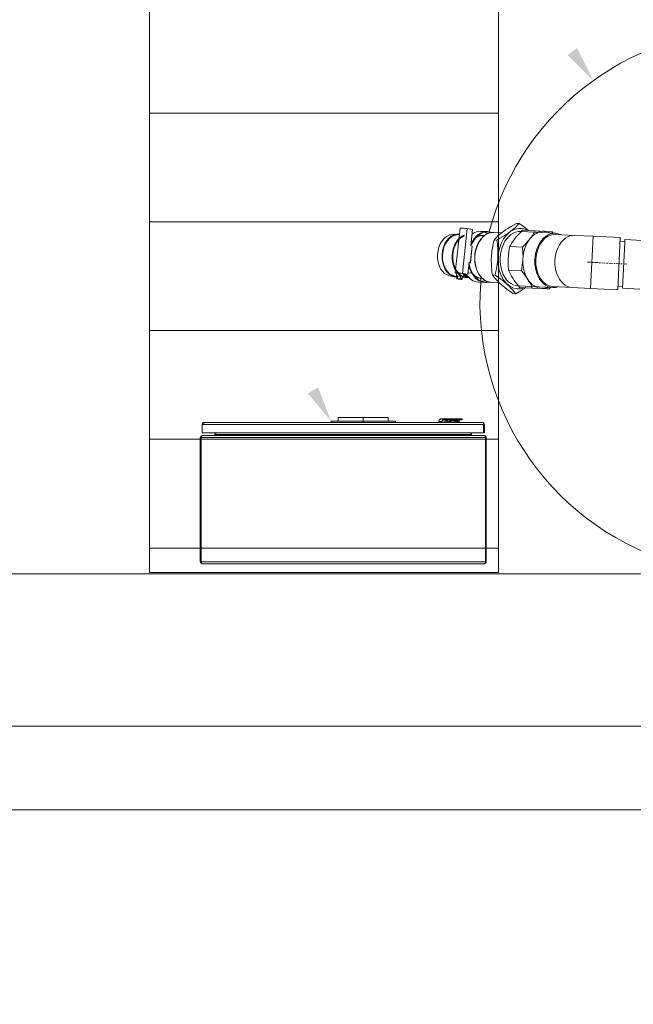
# Model space of a CAD drawing. Header units: millimetres. Extents: x -70269 to 35056, y -51814 to 48966.
# Tile 161 of 220: x -30393 to -29535, y 27938 to 29315. Entities that reach past the tile are written whole.
import ezdxf

# ---------------------------------------------------------------- set-up
doc = ezdxf.new("R2010")
doc.units = ezdxf.units.MM
doc.linetypes.add('DASHDOT', pattern=[1, 0.5, -0.25, 0, -0.25])
doc.linetypes.add('Przerywana', pattern=[48, 24, -24])
for name, color, linetype, lineweight, true_color in [('00 - nowa technologia myjni_Nr_pióra__246', 7, 'Continuous', 20, 0x1db3b3), ('00 - nowa technologia myjni_Nr_pióra__95', 7, 'Continuous', 20, 0x7c7c7c), ('103-Z Zakres opracowania_Nr_pióra__95', 7, 'Continuous', 140, 0x7c7c7c), ('420-K Ściany_Nr_pióra__95', 7, 'Continuous', 20, 0x7c7c7c), ('510-I Elektryczne_Nr_pióra__172', 7, 'Continuous', 20, 0x663200), ('Nowe_460 - Stropy_Nr_pióra__95', 7, 'Continuous', 13, 0x7c7c7c)]:
    doc.layers.add(name, color=color, linetype=linetype, lineweight=lineweight, true_color=true_color)
doc.layers.add('201-A Ppoż_Nr_pióra__31', color=1, linetype='Continuous', lineweight=30)
doc.layers.add('XREF', color=8, linetype='Continuous', lineweight=9)
doc.linetypes.add('PPOZ REI 60', pattern='A,0,[1,A.01 RZUT PARTERU1.Shx,S=1.984127,R=0,X=0,Y=0],-400,0', length=400)

# ---------------------------------------------------------------- blocks, each defined once
blk = doc.blocks.new('parter 2025.10.15')
at = {"layer": '00 - nowa technologia myjni_Nr_pióra__246', "linetype": 'Continuous', "lineweight": 5}
for points in [[(884.69, 2383.25), (883.34, 2382.27), (886.94, 2378.7)], [(848.46, 2335.84), (847.02, 2335), (850.27, 2331.11)]]:
    blk.add_hatch(color=8, dxfattribs=at).paths.add_polyline_path(points)
at = {"layer": '510-I Elektryczne_Nr_pióra__172', "linetype": 'Continuous', "lineweight": 5}
h = blk.add_hatch(dxfattribs=at)
h.set_pattern_fill('Deska_Podłoga_0001', color=8, style=0, pattern_type=2)
h.set_pattern_definition([(0, (0, 0), (0, 15.2), [])])
h.paths.add_polyline_path([(873.67, 2713.49), (824.88, 2713.49), (824.88, 2309.97), (873.67, 2309.97)])
at = {"layer": '00 - nowa technologia myjni_Nr_pióra__95', "color": 8, "linetype": 'Continuous', "lineweight": 5}
for p, q in [((876.21, 2358.75), (876.59, 2358.73)), ((867.64, 2351.84), (868.31, 2358.09)), ((868.65, 2351.77), (869.32, 2358.02)), ((870.06, 2357.92), (869.32, 2358.02)), ((870.06, 2357.92), (869.81, 2355.6)), ((872.16, 2357.6), (871.24, 2357.64)), ((873.04, 2357.5), (874.15, 2357.44)), ((881.67, 2357.37), (876.8, 2357.61)), ((877.05, 2357.8), (878.83, 2357.71)), ((878.83, 2357.71), (880.13, 2357.64)), ((880.13, 2357.64), (881.17, 2357.59)), ((867.16, 2357.18), (867.86, 2357.25)), ((867.86, 2357.15), (868.21, 2357.18)), ((870.51, 2356.79), (870.53, 2356.75)), ((870.62, 2356.9), (871.18, 2357.03)), ((871.73, 2357.07), (871.61, 2357.07)), ((873.08, 2356.45), (873.46, 2356.43)), ((884.35, 2357.08), (881.67, 2357.22)), ((884.35, 2357.08), (886.94, 2356.95)), ((886.75, 2353.31), (886.94, 2356.95)), ((890.73, 2356.76), (886.94, 2356.95)), ((890.73, 2356.76), (890.36, 2349.47)), ((891.35, 2356.23), (890.71, 2356.26)), ((891.03, 2349.69), (891.35, 2356.06)), ((891.35, 2356.06), (891.37, 2356.48)), ((893.81, 2356.36), (891.37, 2356.48)), ((869.74, 2353.26), (869.99, 2355.58)), ((869.79, 2353.25), (870.03, 2355.57)), ((869.99, 2355.58), (869.81, 2355.6)), ((875.27, 2355.54), (877.05, 2355.45)), ((869.39, 2351.66), (869.57, 2353.29)), ((869.56, 2353.27), (869.72, 2353.26)), ((869.56, 2353.26), (869.76, 2353.25)), ((869.74, 2353.26), (869.57, 2353.29)), ((869.71, 2353.26), (869.57, 2353.28)), ((869.72, 2353.26), (869.72, 2353.26)), ((886.57, 2349.66), (886.75, 2353.31)), ((867.72, 2351.81), (867.87, 2351.78)), ((867.88, 2351.81), (867.83, 2351.42)), ((869.93, 2351.81), (869.41, 2351.84)), ((869.93, 2351.81), (869.96, 2351.84)), ((875.11, 2352.23), (876.89, 2352.14)), ((866.87, 2351.42), (867.56, 2351.28)), ((867.57, 2351.38), (867.89, 2351.32)), ((867.9, 2351.4), (867.86, 2351.02)), ((867.86, 2351.02), (867.87, 2351.01)), ((867.91, 2351), (867.87, 2351.01)), ((868, 2351.42), (867.9, 2351.4)), ((868, 2351.42), (867.96, 2351.03)), ((868.06, 2350.99), (867.96, 2350.99)), ((868.39, 2351.38), (868, 2351.42)), ((868.04, 2350.98), (868.04, 2350.99)), ((868.14, 2350.97), (868.04, 2350.98)), ((868.04, 2350.98), (868.04, 2350.98)), ((868.06, 2351), (868.16, 2350.98)), ((868.15, 2350.99), (868.06, 2351)), ((868.16, 2350.98), (868.06, 2350.99)), ((868.24, 2350.97), (868.14, 2350.97)), ((868.15, 2351), (868.15, 2351)), ((868.15, 2350.99), (868.24, 2350.98)), ((868.16, 2350.99), (868.16, 2350.98)), ((868.24, 2350.98), (868.24, 2350.97)), ((868.34, 2350.97), (868.24, 2350.98)), ((868.24, 2350.97), (868.34, 2350.95)), ((868.33, 2350.97), (868.33, 2350.96)), ((868.33, 2350.96), (868.43, 2350.95)), ((868.43, 2350.96), (868.33, 2350.96)), ((868.34, 2350.94), (868.33, 2350.94)), ((868.44, 2350.97), (868.34, 2350.97)), ((868.34, 2350.95), (868.34, 2350.96)), ((868.43, 2350.95), (868.34, 2350.95)), ((868.39, 2351.38), (868.35, 2350.99)), ((868.67, 2351.33), (868.39, 2351.38)), ((868.53, 2350.95), (868.43, 2350.96)), ((868.44, 2350.97), (868.45, 2350.97)), ((868.45, 2350.97), (868.46, 2351.13)), ((868.55, 2351.11), (868.46, 2351.13)), ((868.46, 2351.12), (868.55, 2351.11)), ((868.53, 2350.95), (868.55, 2351.11)), ((868.53, 2350.95), (868.53, 2350.95)), ((868.57, 2350.93), (868.58, 2350.93)), ((868.57, 2350.93), (868.57, 2350.93)), ((868.67, 2351.33), (868.63, 2350.95)), ((869.39, 2351.66), (868.65, 2351.77)), ((868.67, 2351.27), (868.97, 2351.21)), ((868.78, 2351.72), (868.74, 2351.32)), ((868.81, 2351.69), (868.78, 2351.69)), ((869.39, 2351.66), (868.81, 2351.69)), ((868.99, 2351.31), (869.53, 2351.21)), ((870.34, 2351.35), (870.88, 2351.16)), ((871.8, 2350.5), (870.88, 2350.55)), ((871.43, 2351.07), (871.3, 2351.08)), ((872.69, 2350.51), (873.8, 2350.45)), ((872.84, 2351.55), (873.22, 2351.53)), ((876.42, 2350.02), (881.29, 2349.78)), ((876.65, 2349.81), (878.42, 2349.72)), ((879.73, 2349.65), (878.42, 2349.72)), ((881.3, 2349.93), (883.98, 2349.79)), ((883.98, 2349.79), (886.57, 2349.66)), ((886.57, 2349.66), (890.36, 2349.47)), ((891.04, 2349.94), (890.39, 2349.97)), ((893.47, 2349.56), (891.03, 2349.69)), ((875.71, 2348.95), (876.1, 2348.93)), ((851.27, 2331.61), (851.27, 2331.11)), ((851.27, 2331.61), (851.47, 2331.61)), ((852.11, 2331.61), (851.47, 2331.61)), ((852.11, 2331.61), (854.13, 2331.61)), ((854.77, 2331.61), (854.13, 2331.61)), ((855.41, 2331.61), (854.77, 2331.61)), ((855.41, 2331.61), (857.43, 2331.61)), ((858.07, 2331.61), (857.43, 2331.61)), ((858.07, 2331.61), (858.27, 2331.61)), ((858.27, 2331.61), (858.27, 2331.11)), ((866.99, 2331.46), (865.75, 2331.46)), ((865.81, 2331.19), (865.81, 2331.18)), ((865.81, 2331.18), (865.81, 2331.19)), ((865.81, 2331.18), (865.81, 2331.18)), ((865.81, 2330.91), (865.81, 2331.18)), ((865.97, 2331.34), (865.97, 2331.34)), ((866.28, 2331.32), (866.38, 2331.32)), ((867.11, 2331.26), (866.95, 2331.24)), ((866.95, 2331.23), (866.95, 2331.24)), ((866.97, 2331.23), (867.21, 2331.21)), ((866.99, 2331.46), (866.99, 2331.3)), ((868.4, 2331.46), (866.99, 2331.46)), ((868.01, 2331.3), (866.99, 2331.3)), ((867.03, 2331.22), (867.03, 2331.24)), ((867.04, 2331.25), (867.15, 2331.26)), ((867.15, 2331.23), (867.05, 2331.24)), ((867.05, 2331.22), (867.05, 2331.24)), ((867.11, 2331.25), (867.11, 2331.26)), ((867.15, 2331.26), (867.28, 2331.25)), ((867.18, 2331.25), (867.15, 2331.24)), ((867.15, 2331.24), (867.17, 2331.24)), ((867.15, 2331.24), (867.15, 2331.24)), ((867.15, 2331.22), (867.15, 2331.23)), ((867.32, 2331.26), (867.17, 2331.27)), ((867.17, 2331.25), (867.17, 2331.27)), ((867.18, 2331.25), (867.23, 2331.24)), ((867.18, 2331.25), (867.18, 2331.24)), ((867.2, 2331.24), (867.23, 2331.24)), ((867.25, 2331.27), (867.4, 2331.26)), ((867.28, 2331.25), (867.33, 2331.25)), ((867.41, 2331.25), (867.28, 2331.23)), ((867.28, 2331.22), (867.28, 2331.23)), ((867.29, 2331.21), (867.4, 2331.22)), ((867.29, 2331.21), (867.53, 2331.19)), ((867.32, 2331.26), (867.32, 2331.25)), ((867.38, 2331.26), (867.38, 2331.26)), ((867.4, 2331.2), (867.4, 2331.22)), ((867.41, 2331.24), (867.41, 2331.25)), ((867.48, 2331.21), (867.41, 2331.21)), ((867.41, 2331.2), (867.41, 2331.21)), ((867.48, 2331.25), (867.43, 2331.25)), ((867.47, 2331.25), (867.43, 2331.25)), ((867.43, 2331.24), (867.43, 2331.25)), ((867.43, 2331.25), (867.43, 2331.25)), ((867.57, 2331.24), (867.45, 2331.22)), ((867.45, 2331.22), (867.49, 2331.22)), ((867.45, 2331.22), (867.45, 2331.22)), ((867.47, 2331.24), (867.47, 2331.25)), ((867.48, 2331.25), (867.6, 2331.25)), ((867.48, 2331.19), (867.48, 2331.21)), ((867.51, 2331.22), (867.63, 2331.23)), ((867.55, 2331.19), (867.59, 2331.2)), ((867.55, 2331.19), (867.55, 2331.19)), ((867.64, 2331.19), (867.55, 2331.19)), ((867.57, 2331.23), (867.57, 2331.24)), ((867.73, 2331.23), (867.58, 2331.21)), ((867.58, 2331.2), (867.58, 2331.21)), ((867.59, 2331.24), (867.63, 2331.24)), ((867.59, 2331.23), (867.59, 2331.24)), ((867.59, 2331.2), (867.67, 2331.19)), ((867.61, 2331.24), (867.61, 2331.24)), ((867.61, 2331.2), (867.79, 2331.22)), ((867.7, 2331.19), (867.61, 2331.2)), ((867.61, 2331.2), (867.61, 2331.2)), ((867.63, 2331.23), (867.63, 2331.24)), ((867.64, 2331.19), (867.64, 2331.19)), ((867.64, 2331.19), (867.67, 2331.19)), ((867.65, 2331.24), (867.73, 2331.24)), ((867.67, 2331.19), (867.67, 2331.19)), ((867.89, 2331.22), (867.7, 2331.19)), ((867.7, 2331.19), (867.7, 2331.19)), ((867.79, 2331.23), (867.73, 2331.23)), ((867.73, 2331.21), (867.73, 2331.23)), ((867.78, 2331.23), (867.74, 2331.23)), ((867.75, 2331.23), (867.75, 2331.23)), ((867.78, 2331.23), (867.88, 2331.23)), ((867.79, 2331.22), (867.79, 2331.23)), ((867.8, 2331.19), (867.95, 2331.21)), ((867.89, 2331.21), (867.89, 2331.22)), ((867.91, 2331.21), (867.91, 2331.22)), ((867.93, 2331.21), (867.93, 2331.23)), ((868.01, 2331.3), (868.01, 2331.2)), ((868.3, 2331.3), (868.04, 2331.3)), ((868.17, 2331.22), (868.17, 2331.05)), ((868.17, 2331.18), (868.17, 2331.18)), ((868.3, 2331.3), (868.57, 2331.3)), ((868.57, 2331.3), (868.3, 2331.3)), ((868.39, 2331.35), (868.62, 2331.35)), ((868.39, 2331.35), (868.39, 2331.35)), ((868.4, 2331.46), (868.4, 2331.46)), ((868.4, 2331.46), (868.57, 2331.46)), ((868.4, 2331.46), (868.4, 2331.46)), ((868.62, 2331.41), (868.45, 2331.41)), ((868.62, 2331.35), (868.62, 2331.41)), ((832.23, 2330.63), (832.35, 2330.63)), ((832.23, 2330.63), (832.23, 2329.46)), ((832.35, 2330.91), (832.35, 2330.86)), ((832.35, 2330.91), (832.51, 2330.91)), ((832.35, 2330.83), (832.35, 2330.63)), ((832.51, 2330.83), (832.35, 2330.83)), ((871.61, 2330.63), (832.35, 2330.63)), ((832.51, 2330.91), (832.51, 2330.86)), ((832.51, 2330.91), (871.45, 2330.91)), ((832.51, 2330.83), (832.51, 2330.86)), ((850.27, 2331.11), (854.77, 2331.11)), ((850.27, 2330.91), (850.27, 2331.11)), ((854.77, 2331.11), (859.27, 2331.11)), ((854.77, 2330.91), (854.77, 2331.11)), ((859.27, 2330.91), (859.27, 2331.11)), ((865.36, 2331.06), (865.81, 2331.06)), ((865.36, 2330.91), (865.36, 2331.06)), ((865.81, 2330.91), (865.81, 2331.06)), ((866.49, 2331.09), (866.49, 2330.91)), ((867.61, 2331.01), (867.61, 2330.91)), ((868.17, 2331.05), (868.17, 2330.91)), ((868.17, 2331.05), (868.17, 2331.05)), ((871.61, 2330.91), (871.45, 2330.91)), ((871.61, 2330.63), (871.61, 2330.91)), ((871.61, 2330.79), (871.65, 2330.83)), ((871.61, 2329.46), (871.61, 2330.63)), ((871.73, 2330.63), (871.61, 2330.63)), ((871.61, 2330.63), (871.61, 2329.46)), ((871.73, 2329.46), (871.73, 2330.63)), ((831.98, 2311.47), (831.98, 2328.81)), ((832.03, 2328.96), (832.1, 2328.91)), ((832.1, 2328.81), (832.1, 2328.96)), ((832.1, 2328.81), (871.86, 2328.81)), ((832.1, 2328.81), (832.1, 2311.47)), ((832.35, 2329.46), (832.23, 2329.46)), ((871.7, 2329.09), (832.26, 2329.09)), ((871.61, 2329.46), (832.35, 2329.46)), ((834.07, 2329.12), (834.01, 2329.16)), ((834.03, 2329.46), (834.03, 2329.25)), ((834.14, 2329.15), (834.15, 2329.16)), ((834.15, 2329.25), (834.15, 2329.46)), ((834.15, 2329.25), (834.15, 2329.16)), ((869.81, 2329.25), (834.15, 2329.25)), ((869.81, 2329.46), (869.81, 2329.25)), ((869.81, 2329.16), (869.81, 2329.25)), ((869.83, 2329.15), (869.81, 2329.16)), ((869.96, 2329.16), (869.9, 2329.12)), ((869.93, 2329.25), (869.93, 2329.46)), ((871.73, 2329.46), (871.61, 2329.46)), ((871.86, 2328.96), (871.86, 2328.81)), ((871.86, 2328.91), (871.94, 2328.96)), ((871.86, 2311.47), (871.86, 2328.81)), ((871.98, 2328.81), (871.98, 2311.47)), ((832.03, 2311.32), (832.1, 2311.37)), ((832.1, 2311.47), (871.86, 2311.47)), ((832.1, 2311.47), (832.1, 2311.32)), ((871.7, 2311.19), (832.26, 2311.19)), ((871.86, 2311.32), (871.86, 2311.47)), ((871.86, 2311.37), (871.94, 2311.32))]:
    blk.add_line(p, q, dxfattribs=at)
at = {"layer": '00 - nowa technologia myjni_Nr_pióra__95', "color": 8, "linetype": 'DASHDOT', "lineweight": 5}
for p, q in [((891.66, 2353.06), (886.11, 2353.34)), ((854.77, 2331.66), (854.77, 2331.06)), ((867.18, 2331.24), (867.18, 2331.24)), ((867.2, 2331.21), (867.2, 2331.24)), ((867.27, 2331.27), (867.27, 2331.26)), ((867.5, 2331.22), (867.5, 2331.22)), ((867.52, 2331.19), (867.52, 2331.21)), ((867.58, 2331.24), (867.58, 2331.23)), ((867.63, 2331.24), (867.63, 2331.24)), ((867.64, 2331.2), (867.64, 2331.18)), ((867.77, 2330.89), (867.77, 2331.06))]:
    blk.add_line(p, q, dxfattribs=at)
at = {"layer": '00 - nowa technologia myjni_Nr_pióra__95', "color": 8, "linetype": 'Continuous', "lineweight": 5}
for points in [[(874.38, 2357.61), (874.68, 2357.83), (875.02, 2358.05), (875.38, 2358.28), (875.78, 2358.52), (876.21, 2358.75)], [(876.59, 2358.73), (876.41, 2358.54), (876.23, 2358.36), (876.05, 2358.19), (875.84, 2358), (875.63, 2357.83), (875.41, 2357.66), (875.29, 2357.57)], [(877.9, 2357.76), (877.7, 2357.92), (877.36, 2358.18), (876.99, 2358.45), (876.59, 2358.73)], [(873.04, 2357.5), (872.96, 2357.5), (872.87, 2357.5), (872.78, 2357.49), (872.7, 2357.48), (872.61, 2357.47), (872.52, 2357.45), (872.44, 2357.43), (872.35, 2357.4), (872.27, 2357.37), (872.18, 2357.34), (872.1, 2357.3), (871.94, 2357.21), (871.78, 2357.11), (871.63, 2356.99), (871.48, 2356.85), (871.34, 2356.71), (871.21, 2356.55), (871.09, 2356.38), (870.97, 2356.2), (870.86, 2356.01), (870.77, 2355.82), (870.68, 2355.61), (870.6, 2355.39), (870.53, 2355.17), (870.48, 2354.95), (870.43, 2354.72), (870.4, 2354.48), (870.37, 2354.25), (870.36, 2354.01), (870.36, 2353.78), (870.37, 2353.54), (870.39, 2353.31), (870.43, 2353.08), (870.47, 2352.85), (870.53, 2352.63), (870.6, 2352.41), (870.67, 2352.21), (870.76, 2352.01), (870.86, 2351.82), (870.96, 2351.64), (871.08, 2351.47), (871.2, 2351.31), (871.34, 2351.16), (871.48, 2351.03), (871.62, 2350.91), (871.77, 2350.81), (871.85, 2350.76), (871.93, 2350.72), (872.01, 2350.68), (872.1, 2350.64), (872.18, 2350.61), (872.26, 2350.58), (872.35, 2350.56), (872.43, 2350.54), (872.52, 2350.53), (872.6, 2350.52), (872.69, 2350.51)], [(873.08, 2356.45), (873.26, 2356.64), (873.44, 2356.82), (873.62, 2357), (873.83, 2357.18), (874.04, 2357.35), (874.26, 2357.53), (874.38, 2357.61)], [(875.29, 2357.57), (874.99, 2357.35), (874.66, 2357.13), (874.29, 2356.9), (873.89, 2356.67), (873.46, 2356.43)], [(877.05, 2357.8), (876.75, 2357.5), (876.48, 2357.21), (876.22, 2356.92), (876.03, 2356.68)], [(878.07, 2356.58), (878.26, 2356.82), (878.44, 2357.07), (878.6, 2357.33), (878.76, 2357.59), (878.83, 2357.71)], [(872.69, 2354.01), (872.71, 2354.32), (872.74, 2354.63), (872.78, 2354.95), (872.83, 2355.27), (872.89, 2355.6), (872.96, 2355.94), (873.05, 2356.32)], [(873.48, 2356.3), (873.53, 2355.95), (873.57, 2355.61), (873.59, 2355.28), (873.61, 2354.9), (873.62, 2354.52), (873.62, 2354.15), (873.61, 2353.97)], [(876.03, 2356.68), (875.84, 2356.43), (875.66, 2356.18), (875.5, 2355.92), (875.35, 2355.67), (875.27, 2355.54)], [(877.05, 2355.45), (877.32, 2355.72), (877.57, 2355.98), (877.81, 2356.25), (877.99, 2356.47), (878.07, 2356.58)], [(875.27, 2355.54), (875.2, 2355.15), (875.14, 2354.76), (875.09, 2354.38), (875.07, 2354.05), (875.06, 2353.89)], [(877.1, 2353.79), (877.12, 2354.16), (877.11, 2354.53), (877.1, 2354.9), (877.07, 2355.28), (877.05, 2355.45)], [(872.84, 2351.55), (872.78, 2351.95), (872.74, 2352.33), (872.71, 2352.7), (872.69, 2353.09), (872.68, 2353.46), (872.68, 2353.83), (872.69, 2354.01)], [(873.61, 2353.97), (873.59, 2353.66), (873.56, 2353.35), (873.52, 2353.03), (873.47, 2352.71), (873.41, 2352.38), (873.34, 2352.04), (873.28, 2351.79), (873.22, 2351.53)], [(875.06, 2353.89), (875.05, 2353.53), (875.05, 2353.16), (875.06, 2352.78), (875.09, 2352.41), (875.11, 2352.23)], [(876.89, 2352.14), (876.96, 2352.54), (877.02, 2352.92), (877.07, 2353.31), (877.1, 2353.63), (877.1, 2353.79)], [(875.11, 2352.23), (875.24, 2351.94), (875.38, 2351.66), (875.53, 2351.38), (875.67, 2351.15), (875.74, 2351.03)], [(877.79, 2350.93), (877.63, 2351.17), (877.46, 2351.41), (877.28, 2351.65), (877.14, 2351.83), (876.89, 2352.14)], [(874.01, 2350.26), (873.74, 2350.51), (873.5, 2350.76), (873.26, 2351.01), (873.04, 2351.28), (872.84, 2351.55)], [(873.22, 2351.53), (873.67, 2351.21), (874.08, 2350.91), (874.34, 2350.71), (874.58, 2350.51), (874.81, 2350.32), (874.92, 2350.22)], [(875.74, 2351.03), (875.9, 2350.79), (876.07, 2350.54), (876.25, 2350.3), (876.39, 2350.12), (876.65, 2349.81)], [(878.42, 2349.72), (878.29, 2350.01), (878.16, 2350.29), (878, 2350.57), (877.86, 2350.81), (877.79, 2350.93)], [(875.71, 2348.95), (875.26, 2349.27), (874.86, 2349.56), (874.59, 2349.77), (874.35, 2349.97), (874.12, 2350.16), (874.01, 2350.26)], [(874.92, 2350.22), (875.19, 2349.97), (875.43, 2349.72), (875.67, 2349.46), (875.89, 2349.2), (876.1, 2348.93)], [(876.1, 2348.93), (876.58, 2349.2), (877.01, 2349.46), (877.26, 2349.61), (877.5, 2349.77)], [(865.36, 2331.06), (865.36, 2331.13), (865.37, 2331.18), (865.39, 2331.23), (865.42, 2331.28), (865.45, 2331.32), (865.49, 2331.36), (865.54, 2331.4), (865.59, 2331.42), (865.64, 2331.44), (865.69, 2331.45), (865.75, 2331.46)], [(865.97, 2331.34), (865.94, 2331.34), (865.91, 2331.33), (865.87, 2331.31), (865.85, 2331.29), (865.83, 2331.27), (865.82, 2331.25), (865.81, 2331.22), (865.81, 2331.19)], [(866.49, 2331.09), (866.2, 2331.11), (866.14, 2331.12), (865.97, 2331.14), (865.89, 2331.15)], [(866.56, 2331.24), (866.41, 2331.26), (866.26, 2331.27), (866.11, 2331.29), (866.05, 2331.3), (866.01, 2331.32), (865.99, 2331.32), (865.98, 2331.33), (865.97, 2331.33), (865.97, 2331.34), (865.97, 2331.34)], [(866.56, 2331.24), (866.54, 2331.23), (866.53, 2331.22), (866.51, 2331.2), (866.5, 2331.16), (866.49, 2331.09)], [(866.95, 2331.24), (866.93, 2331.24), (866.93, 2331.24), (866.92, 2331.24), (866.92, 2331.24)], [(866.92, 2331.24), (866.92, 2331.23), (866.93, 2331.23), (866.93, 2331.23), (866.97, 2331.23)], [(867.03, 2331.24), (867.03, 2331.24), (867.04, 2331.25)], [(867.05, 2331.24), (867.04, 2331.24), (867.03, 2331.24), (867.03, 2331.24)], [(867.15, 2331.24), (867.15, 2331.24), (867.15, 2331.24)], [(867.15, 2331.24), (867.15, 2331.24), (867.15, 2331.24)], [(867.28, 2331.23), (867.22, 2331.23), (867.15, 2331.23)], [(867.33, 2331.25), (867.33, 2331.26), (867.32, 2331.26)], [(867.33, 2331.25), (867.33, 2331.25), (867.33, 2331.25)], [(867.4, 2331.26), (867.42, 2331.26), (867.43, 2331.25), (867.43, 2331.25), (867.43, 2331.25)], [(867.41, 2331.21), (867.4, 2331.22), (867.4, 2331.22), (867.4, 2331.22)], [(867.4, 2331.22), (867.4, 2331.22), (867.4, 2331.22)], [(867.43, 2331.25), (867.43, 2331.25), (867.43, 2331.25), (867.41, 2331.25)], [(867.45, 2331.22), (867.44, 2331.22), (867.44, 2331.22)], [(867.44, 2331.22), (867.44, 2331.22), (867.44, 2331.22), (867.45, 2331.22)], [(867.48, 2331.24), (867.48, 2331.25), (867.47, 2331.25)], [(867.48, 2331.24), (867.48, 2331.24), (867.48, 2331.24)], [(867.53, 2331.19), (867.64, 2331.19), (867.75, 2331.19), (867.8, 2331.19)], [(867.61, 2331.24), (867.61, 2331.24), (867.61, 2331.25), (867.6, 2331.25)], [(867.6, 2331.24), (867.61, 2331.24), (867.61, 2331.24)], [(867.68, 2331.17), (867.66, 2331.16), (867.64, 2331.14), (867.63, 2331.12), (867.62, 2331.08), (867.61, 2331.01)], [(867.64, 2331.23), (867.63, 2331.24), (867.63, 2331.24)], [(867.63, 2331.23), (867.63, 2331.23), (867.63, 2331.23)], [(868.01, 2331.2), (868.01, 2331.2), (868.01, 2331.2), (868, 2331.19), (867.99, 2331.19), (867.95, 2331.18), (867.85, 2331.17), (867.76, 2331.16), (867.68, 2331.17)], [(867.73, 2331.24), (867.74, 2331.24), (867.75, 2331.23), (867.75, 2331.23)], [(867.75, 2331.23), (867.75, 2331.23), (867.75, 2331.23), (867.74, 2331.23), (867.74, 2331.23)], [(867.8, 2331.22), (867.8, 2331.22), (867.79, 2331.22), (867.79, 2331.23)], [(867.79, 2331.22), (867.8, 2331.22), (867.8, 2331.22)], [(867.88, 2331.23), (867.9, 2331.23), (867.9, 2331.22), (867.9, 2331.22), (867.91, 2331.22)], [(867.91, 2331.22), (867.9, 2331.22), (867.9, 2331.22), (867.9, 2331.22), (867.89, 2331.22)], [(867.97, 2331.22), (867.97, 2331.22), (867.97, 2331.22), (867.96, 2331.23), (867.93, 2331.23)], [(867.95, 2331.21), (867.97, 2331.22), (867.97, 2331.22), (867.97, 2331.22), (867.97, 2331.22)], [(868.01, 2331.2), (868.04, 2331.2), (868.08, 2331.19), (868.11, 2331.17), (868.14, 2331.14), (868.16, 2331.11), (868.17, 2331.07), (868.17, 2331.05)], [(868.31, 2331.3), (868.33, 2331.36), (868.35, 2331.4), (868.36, 2331.43), (868.37, 2331.44), (868.39, 2331.45), (868.4, 2331.46)], [(868.35, 2331.32), (868.36, 2331.33), (868.39, 2331.35)], [(868.39, 2331.35), (868.41, 2331.38), (868.43, 2331.4), (868.45, 2331.41)], [(868.39, 2331.35), (868.39, 2331.35), (868.39, 2331.35)], [(868.45, 2331.41), (868.45, 2331.42), (868.44, 2331.44), (868.43, 2331.45), (868.41, 2331.46), (868.4, 2331.46)], [(868.17, 2331.05), (868.17, 2331.04), (868.17, 2331.04), (868.16, 2331.04), (868.15, 2331.04), (868.12, 2331.03), (868.03, 2331.02), (867.92, 2331.01), (867.8, 2331.01), (867.61, 2331.01)], [(832.26, 2329.09), (832.23, 2329.08), (832.2, 2329.07), (832.17, 2329.04), (832.14, 2329.01), (832.1, 2328.96)], [(834.15, 2329.16), (834.06, 2329.12), (834.04, 2329.11), (833.96, 2329.09), (833.88, 2329.09)], [(833.88, 2329.09), (833.91, 2329.09), (833.94, 2329.1), (833.96, 2329.12), (833.99, 2329.14), (834.01, 2329.16)], [(869.81, 2329.16), (869.9, 2329.12), (869.93, 2329.11), (870.01, 2329.09), (870.09, 2329.09)], [(870.09, 2329.09), (870.06, 2329.09), (870.03, 2329.1), (870, 2329.12), (869.98, 2329.14), (869.96, 2329.16)], [(871.7, 2329.09), (871.73, 2329.09), (871.75, 2329.08), (871.77, 2329.07), (871.79, 2329.05), (871.81, 2329.03), (871.83, 2329), (871.86, 2328.96)], [(832.26, 2311.19), (832.23, 2311.19), (832.2, 2311.21), (832.17, 2311.24), (832.14, 2311.26), (832.1, 2311.32)], [(871.7, 2311.19), (871.73, 2311.19), (871.75, 2311.2), (871.77, 2311.21), (871.79, 2311.22), (871.81, 2311.25), (871.83, 2311.27), (871.86, 2311.32)]]:
    blk.add_lwpolyline(points, dxfattribs=at)
for centre, radius, start, end in [((909.2, 2347.78), 38.1, 9.1261, 165.1157), ((869.59, 2347.88), 15.12, 38.9714, 39.9973), ((889.22, 2352.3), 16.66, 165.582, 166.0448), ((856.99, 2353.92), 16.66, 8.197, 8.6598), ((867.89, 2351.16), 0.151, 255.4825, 275.2619), ((867.88, 2351.2), 0.187, 276.9193, 294.0992), ((868.36, 2353.13), 2.14, 259.3312, 264.338), ((868.34, 2353.12), 2.13, 264.9533, 270.2231), ((868.71, 2352.19), 1.25, 253.5094, 258.1531), ((868.67, 2352.16), 1.22, 263.2789, 268.011), ((868.56, 2351.12), 0.187, 276.9193, 294.0992), ((909.2, 2347.78), 38.1, 175.8592, 334.3715), ((909.2, 2347.78), 38.1, 175.03, 175.6286), ((837.86, 1506.16), 844.54, 87.0878, 87.15816), ((870.34, 2360.3), 14.94, 314.2493, 315.2873), ((865.97, 2331.18), 0.157, 89.9971, 179.2226), ((866.87, 2344.21), 12.9, 265.9682, 266.5038), ((866.87, 2343.67), 12.37, 266.3737, 267.262), ((866.99, 2346.2), 14.9, 267.6496, 270.0017), ((862.24, 2260.52), 70.85, 85.5976, 86.5037), ((867.23, 2330.04), 1.22, 92.9664, 95.6741), ((867.18, 2331.41), 0.17, 266.4414, 275.4411), ((869.94, 2308.78), 22.6, 96.2535, 96.9473), ((867.27, 2329.31), 1.96, 86.7979, 90.7369), ((863.58, 2266.89), 64.49, 86.1272, 86.619), ((867.52, 2331.83), 0.618, 266.0948, 275.9808), ((867.5, 2331.31), 0.0949, 266.1756, 275.8403), ((867.58, 2331.14), 0.102, 86.2684, 95.4432), ((867.63, 2330.93), 0.311, 86.3392, 95.3501), ((868.01, 2331.16), 0.139, 76.4465, 90.3171), ((868.01, 2331.22), 0.157, 0.6308, 30.1097), ((868.3, 2331.36), 0.0631, 270.3183, 283.4778), ((868.28, 2331.42), 0.12, 285.2262, 302.2173), ((868.57, 2331.41), 0.0501, 0.0516, 89.3505), ((868.57, 2331.35), 0.0501, 270.6496, 359.9487), ((832.51, 2330.63), 0.28, 90.0031, 180), ((862.17, 2259.72), 71.5, 85.6402, 86.538), ((871.45, 2330.63), 0.28, 44.9886, 55.1501), ((871.45, 2330.63), 0.28, 0, 44.9886), ((832.26, 2328.81), 0.28, 90.0062, 180), ((833.87, 2329.25), 0.16, 327.9145, 0), ((833.87, 2329.25), 0.28, 340.6459, 358.811), ((870.09, 2329.25), 0.28, 180.9047, 199.3816), ((870.09, 2329.25), 0.16, 180, 212.0855), ((871.7, 2328.81), 0.28, 0, 89.9938), ((832.26, 2311.47), 0.28, 180, 269.9938), ((871.7, 2311.47), 0.28, 270.0062, 0)]:
    blk.add_arc(centre, radius, start, end, dxfattribs=at)
for centre, major_axis, ratio, start_param, end_param in [((869, 2358.02), (-0.684, 0.073), 0.055957, 4.226997, 6.283175), ((871.06, 2354.1), (-0.18, -3.55), 0.707107, 3.141554, 3.653553), ((872.87, 2354), (0.18, 3.5), 0.707107, 0, 3.141593), ((871.98, 2354.05), (0.18, 3.55), 0.707107, 6.283147, 6.989365), ((871.98, 2354.05), (0.18, 3.5), 0.707107, 6.283147, 6.989365), ((871.06, 2354.1), (-0.18, -3.5), 0.707107, 2.770418, 2.954763), ((871.98, 2354.05), (0.18, 3.55), 0.707107, 6.065787, 6.283147), ((871.98, 2354.05), (0.18, 3.5), 0.707107, 6.10397, 6.283147), ((876.61, 2353.82), (0.21, 4.24), 0.707107, 0.523599, 3.48624), ((876.61, 2353.82), (0.19, 3.8), 0.707107, 0, 3.141593), ((876.61, 2353.82), (0.21, 4.24), 0.707107, 5.938538, 6.806784), ((879.93, 2353.65), (-0.2, -4), 0.707082, 3.141539, 3.926885), ((881.48, 2353.57), (0.19, 3.8), 0.707107, 0, 3.141593), ((881.48, 2353.57), (-0.18, -3.65), 0.707107, 3.141593, 6.283185), ((879.93, 2353.65), (-0.2, -3.99), 0.707377, 2.823819, 3.141459), ((881.48, 2353.57), (0.19, 3.8), 0.707107, 6.001272, 6.283185), ((867.22, 2354.29), (-0.15, -2.9), 0.707107, 3.241761, 6.182961), ((867.92, 2354.25), (-0.15, -3), 0.707107, 3.241761, 6.182961), ((867.92, 2354.25), (-0.15, -2.9), 0.707107, 3.241761, 6.182961), ((869.34, 2354.18), (-0.15, -3), 0.707107, 3.412205, 5.999714), ((869.34, 2354.18), (-0.15, -3), 0.707107, 3.80343, 5.46291), ((869.34, 2354.18), (-0.15, -2.9), 0.707107, 3.424857, 5.960207), ((869.34, 2354.18), (-0.15, -2.9), 0.707107, 3.835415, 5.430921), ((867.92, 2354.25), (-0.15, -3), 0.707107, 3.072907, 3.241761), ((871.98, 2354.01), (0.17, 3.47), 0.707107, 0.698923, 1.132008), ((871.98, 2354.01), (0.18, 3.57), 0.707107, 0.699128, 1.078478), ((871.46, 2354.08), (-0.15, -3), 0.707107, 3.342952, 3.697426), ((870.75, 2354.11), (-0.15, -3), 0.707107, 2.974162, 3.161654), ((871.46, 2354.08), (-0.15, -3), 0.707107, 3.141554, 3.342952), ((879.93, 2353.65), (-0.2, -4), 0.707149, 3.926977, 4.712318), ((884.17, 2353.44), (0.18, 3.65), 0.707107, 0, 3.141593), ((869.95, 2355.58), (-0.087, 0.0093), 0.055957, 3.141605, 4.226997), ((871.98, 2354.01), (0.17, 3.47), 0.707107, 1.833075, 2.269845), ((869.7, 2353.26), (-0.0249, 0.0027), 0.055957, 3.141605, 4.226997), ((869.7, 2353.26), (-0.0249, 0.0027), 0.055957, 2.357765, 3.141605), ((869.7, 2353.26), (-0.087, 0.0093), 0.055957, 3.141605, 4.226997), ((869.7, 2353.26), (-0.087, 0.0093), 0.055957, 2.357765, 3.141605), ((879.93, 2353.65), (-0.2, -4), 0.707131, 4.71252, 5.497851), ((868.33, 2351.77), (0.684, -0.073), 0.055957, 1.085404, 3.141582), ((868.33, 2351.77), (0.684, -0.073), 0.055957, 3.141582, 3.630126), ((868.33, 2351.77), (0.452, -0.048), 0.055957, 1.857765, 3.141613), ((868.33, 2351.77), (0.452, -0.048), 0.055957, 0.000021, 1.857765), ((871.98, 2354.01), (0.18, 3.57), 0.707107, 1.904578, 2.270042), ((871.98, 2354.05), (0.18, 3.55), 0.707107, 2.276976, 3.141608), ((871.98, 2354.05), (0.18, 3.5), 0.707107, 2.276976, 3.141608), ((867.92, 2354.25), (-0.15, -3), 0.707107, 6.182961, 6.333764), ((868.29, 2351.37), (0.452, -0.048), 0.055957, 0.000021, 3.141613), ((868.29, 2351.37), (0.452, -0.048), 0.055957, 3.141613, 3.681823), ((868.24, 2350.97), (0.348, -0.037), 0.055957, 2.881364, 3.465092), ((868.24, 2350.97), (0.348, -0.037), 0.055957, 1.857765, 2.881364), ((868.24, 2350.97), (0.348, -0.037), 0.055957, 3.465092, 3.756282), ((868.24, 2350.97), (0.348, -0.037), 0.055957, 4.100841, 4.975868), ((868.24, 2350.97), (0.348, -0.037), 0.055957, 0.959248, 1.834275), ((868.24, 2350.97), (0.348, -0.037), 0.055957, 4.999358, 5.959691), ((868.24, 2350.97), (0.348, -0.037), 0.055957, 5.959691, 6.897874), ((868.63, 2354.22), (-0.15, -3), 0.707107, 0.085994, 0.158707), ((868.29, 2351.37), (0.452, -0.048), 0.055957, 5.742966, 6.283206), ((869.34, 2354.18), (-0.15, -3), 0.707107, 6.035343, 6.182961), ((869.34, 2354.18), (-0.15, -2.9), 0.707107, 6.061416, 6.182961), ((870.04, 2354.15), (-0.15, -3), 0.707107, 5.715109, 6.106974), ((870.04, 2354.15), (-0.15, -2.9), 0.707107, 5.763525, 6.02864), ((869.34, 2354.18), (-0.15, -3), 0.707107, 6.182961, 6.441893), ((871.06, 2354.1), (-0.18, -3.55), 0.707107, 5.499441, 6.283201), ((871.46, 2354.08), (-0.15, -3), 0.707107, 5.634979, 6.081824), ((870.75, 2354.11), (-0.15, -3), 0.707107, 6.263126, 6.450604), ((871.46, 2354.08), (-0.15, -3), 0.707107, 6.081824, 6.283146), ((871.06, 2354.1), (-0.18, -3.5), 0.707107, 0.186783, 0.371144), ((871.98, 2354.05), (0.18, 3.5), 0.707107, 3.141608, 3.320788), ((871.98, 2354.05), (0.18, 3.55), 0.707107, 3.141608, 3.358985), ((879.93, 2353.65), (-0.2, -4), 0.707065, 5.497874, 6.28322), ((879.93, 2353.65), (-0.2, -3.99), 0.707363, 0.000258, 0.317908), ((881.48, 2353.57), (0.19, 3.8), 0.707107, 3.141593, 3.423505), ((866.53, 2331.14), (-0.718, 0.042), 0.078284, 0.004537, 0.493646)]:
    blk.add_ellipse(centre, major_axis=major_axis, ratio=ratio, start_param=start_param, end_param=end_param, dxfattribs=at)
at = {"layer": '103-Z Zakres opracowania_Nr_pióra__95', "color": 8, "linetype": 'Przerywana', "lineweight": 5}
blk.add_lwpolyline([(-45.53, 3079.65), (654.37, 3079.65), (654.37, 2747.81), (1099.75, 2747.81), (1099.75, 2276.77), (655.29, 2276.77), (655.29, -103.95), (-45.53, -103.95)], close=True, dxfattribs=at)
at = {"layer": '201-A Ppoż_Nr_pióra__31', "color": 8, "linetype": 'PPOZ REI 60', "lineweight": 5}
blk.add_line((1082.63, 2288.49), (641.51, 2288.49), dxfattribs=at)
at = {"layer": '420-K Ściany_Nr_pióra__95', "color": 8, "linetype": 'Continuous', "lineweight": 5, "flags": 128}
for points in [[(1066.75, 2309.77), (655.25, 2309.77)], [(655.29, 2276.77), (1066.75, 2276.77)]]:
    blk.add_lwpolyline(points, dxfattribs=at)
at = {"layer": '510-I Elektryczne_Nr_pióra__172', "color": 8, "linetype": 'Continuous', "lineweight": 5, "flags": 128}
blk.add_lwpolyline([(873.67, 2713.49), (824.88, 2713.49), (824.88, 2309.97), (873.67, 2309.97)], close=True, dxfattribs=at)
at = {"layer": 'Nowe_460 - Stropy_Nr_pióra__95', "color": 8, "linetype": 'Continuous', "lineweight": 5, "flags": 128}
blk.add_lwpolyline([(1099.75, 2747.25), (655.14, 2747.25), (655.73, 2276.77), (1099.75, 2276.77)], close=True, dxfattribs=at)

msp = doc.modelspace()

# ---------------------------------------------------------------- block references
at = {"layer": 'XREF', "xscale": 10, "yscale": 10, "zscale": 10}
msp.add_blockref('parter 2025.10.15', (-38460.6, 5442.3), dxfattribs=at)

doc.saveas('drawing.dxf')
